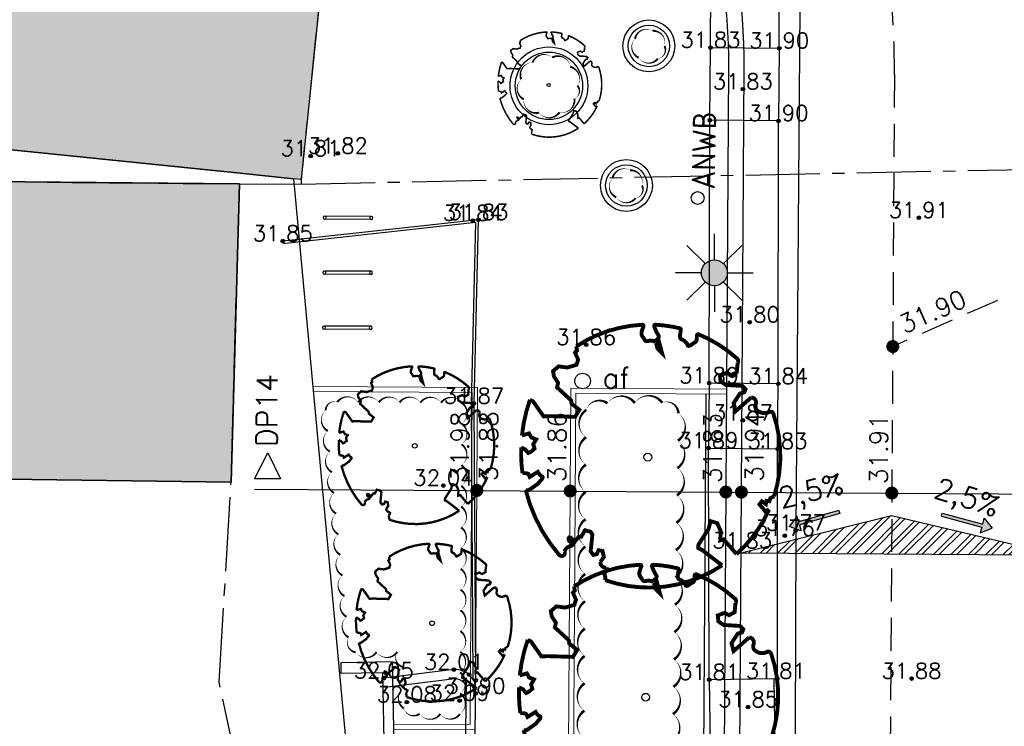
# Model space of a CAD drawing. Header units: metres. Extents: x 202952 to 203755, y 348879 to 349702.
# Tile 45 of 82: x 203320 to 203339, y 349408 to 349421. Entities that reach past the tile are written whole.
import ezdxf
from ezdxf.enums import TextEntityAlignment as Align

# ---------------------------------------------------------------- set-up
doc = ezdxf.new("R2010")
doc.units = ezdxf.units.M
doc.linetypes.add('1-200 CENTER', pattern=[4.28625, 2.8575, -0.47625, 0.47625, -0.47625])
doc.linetypes.add('1-200 HIDDEN', pattern=[0.9525, 0.635, -0.3175])
for name, color, linetype in [('bgt.onbegroeidterreindeel', 252, 'Continuous'), ('PH-BEST-BEBOUWING', 1, 'Continuous'), ('PH-BEST-BEBOUWING-ARCERING', 254, 'Continuous'), ('PH-BEST-KADASTRALE-GRENS', 240, '1-200 CENTER'), ('PH-BEST-MUUR-INDICATIEF INGETEKEND', 1, 'Continuous'), ('PH-INM-HOOGTE', 20, 'Continuous'), ('PH-INM-HOOGTEPUNT', 20, 'Continuous'), ('PH-INM-KANTVERHARDING', 253, 'Continuous'), ('PH-NIEUW-AAND-DPROF', 1, 'Continuous'), ('PH-NIEUW-AFWATERINGSPROFIEL', 7, 'Continuous'), ('PH-NIEUW-ANWBMAST', 7, 'Continuous'), ('PH-NIEUW-BAND-20-30', 115, 'Continuous'), ('PH-NIEUW-FIETSENREK', 7, 'Continuous'), ('PH-NIEUW-HOOGTES', 170, 'Continuous'), ('PH-NIEUW-LICHTMAST-VERPLAATSEN', 40, 'Continuous'), ('PH-NIEUW-STRAATMEUBILAIR', 6, 'Continuous'), ('PH-NIEUW-STRAATMEUBILAIR-VERPLAATSBARE PLANTENBAK', 115, 'Continuous'), ('PH-ONTWERP', 7, 'Continuous'), ('PH-ONTWERP-WEGAS', 2, '1-200 HIDDEN')]:
    doc.layers.add(name, color=color, linetype=linetype)
for name, color, linetype, transparency in [('PH-NIEUW-BEPLANTING- OMRANDING', 115, 'Continuous', 0.5), ('PH-NIEUW-BEPLANTING-BOOM', 98, 'Continuous', 0.4), ('PH-NIEUW-BEPLANTING-HAAG', 115, '1-200 BLOKHAAG', 0.5)]:
    doc.layers.add(name, color=color, linetype=linetype, transparency=transparency)
doc.layers.add('PH-NIEUW-OPSLUITBAND-10', color=115, linetype='Continuous', lineweight=18)
doc.styles.add('ISO', font='ISO')
doc.styles.add('RDL_MAATVOERING', font='romans.shx')
doc.styles.add('ROMANS', font='romans.shx')
doc.linetypes.add('1-200 BLOKHAAG', pattern='A,0,-0.035,[1,Gras.shx,S=5,R=0,X=0,Y=0.0025],-0.475', length=0.51)

# ---------------------------------------------------------------- blocks, each defined once
blk = doc.blocks.new('fietsklem')
at = {"layer": 'PH-ONTWERP'}
for p, q in [((199752.362, 324124.805), (199752.033, 324125.643)), ((199752.418, 324124.827), (199752.089, 324125.665))]:
    blk.add_line(p, q, dxfattribs=at)
at = {"layer": 'PH-ONTWERP', "color": 7}
for centre in [(199752.061, 324125.654), (199752.39, 324124.816)]:
    blk.add_circle(centre, 0.03, dxfattribs=at)
blk = doc.blocks.new('A$C6E307431')
blk.add_hatch(color=256).paths.add_polyline_path([(0.679, 0.51, 1), (0.821, 0.99, 1)])
at = {"color": 9, "flags": 128}
for points in [[(0.75, 1), (0.75, 1.5)], [(0.573, 0.927), (0.22, 1.28)], [(0.927, 0.927), (1.28, 1.28)], [(0.5, 0.75), (0, 0.75)], [(0.573, 0.573), (0.22, 0.22)], [(0.927, 0.573), (1.28, 0.22)], [(1, 0.75), (1.5, 0.75)], [(0.75, 0.5), (0.75, 0)]]:
    blk.add_lwpolyline(points, dxfattribs=at)
at = {"color": 9}
blk.add_circle((0.75, 0.75), 0.25, dxfattribs=at)
blk = doc.blocks.new('*U22')
at = {"const_width": 0.03}
blk.add_lwpolyline([(0.0865, 0.9424), (0.0882, 0.9444), (0.0899, 0.9462), (0.0915, 0.9478), (0.093, 0.9493), (0.0945, 0.9508), (0.096, 0.9523), (0.0974, 0.9539), (0.0989, 0.9558), (0.1003, 0.9579), (0.1016, 0.9604), (0.1026, 0.9635), (0.1033, 0.9672), (0.1035, 0.9716), (0.103, 0.9769), (0.1018, 0.9832), (0.0951, 1.0069, -0.52938), (0.1058, 1.0198, -0.087139), (0.4437, 0.9249, -0.372341), (0.4569, 0.8945), (0.4708, 0.8238), (0.436, 0.7892), (0.3984, 0.7971), (0.3534, 0.7633), (0.3706, 0.7205), (0.4172, 0.7055), (0.5424, 0.7342), (0.5729, 0.7174), (0.5699, 0.6905), (0.5414, 0.6729), (0.5154, 0.5883), (0.5486, 0.534), (0.6336, 0.6693, -0.504641), (0.6812, 0.6279, 0.331948), (0.7087, 0.5842, 0.282008), (0.7986, 0.6008), (0.7914, 0.597, -0.512156), (0.8325, 0.5967, -0.16076), (1.0189, -0.0112), (0.9955, -0.0338), (0.9953, -0.0588), (0.9724, -0.063), (0.9752, -0.0876), (0.9396, -0.0761), (0.9288, -0.1038), (0.9728, -0.1331), (0.9865, -0.1439), (1.0107, -0.1198, -0.106371), (0.8681, -0.5221), (0.7411, -0.4402), (0.7175, -0.4564), (0.7025, -0.389), (0.6572, -0.3347), (0.6047, -0.3352), (0.6059, -0.398), (0.5661, -0.5355), (0.5721, -0.5618), (0.601, -0.5659), (0.786, -0.6366, -0.236298), (-0.045, -1.0027, 0.159625), (-0.0694, -0.954, 0.350802), (-0.063, -0.9056, -0.504641), (-0.12, -0.8786), (-0.1061, -0.834), (-0.1295, -0.7925), (-0.1603, -0.7956), (-0.165, -0.8288), (-0.1884, -0.8423), (-0.2161, -0.8211), (-0.24, -0.695), (-0.2582, -0.6767), (-0.3044, -0.6782), (-0.3172, -0.733), (-0.3361, -0.7389), (-0.3538, -0.7846), (-0.4007, -0.7595, 0.733583), (-0.3835, -0.7945, -0.861625), (-0.374, -0.8255, 0.279978), (-0.4086, -0.8785), (-0.4072, -0.8805, -0.827056), (-0.4416, -0.9165, -0.116774), (-0.8304, -0.5113), (-0.8229, -0.5098), (-0.8167, -0.5081), (-0.8118, -0.5062), (-0.8079, -0.504), (-0.8049, -0.5018), (-0.8026, -0.4995), (-0.8009, -0.4972), (-0.7535, -0.4368), (-0.7525, -0.4347), (-0.7517, -0.4327), (-0.751, -0.4307), (-0.7503, -0.4287), (-0.7497, -0.4266), (-0.7489, -0.4245), (-0.7481, -0.4222), (-0.747, -0.4198), (-0.7457, -0.4171), (-0.7443, -0.4142), (-0.7427, -0.4112), (-0.741, -0.408), (-0.7394, -0.4048), (-0.7378, -0.4015), (-0.7364, -0.3982), (-0.7352, -0.3949), (-0.7342, -0.3918), (-0.7335, -0.3887), (-0.7331, -0.3858), (-0.733, -0.3831), (-0.7332, -0.3807), (-0.7336, -0.3786), (-0.7343, -0.3768), (-0.7353, -0.3754), (-0.7365, -0.3745), (-0.738, -0.3738), (-0.7397, -0.3735), (-0.7416, -0.3732), (-0.7436, -0.3731), (-0.7458, -0.3729), (-0.7481, -0.3725), (-0.7504, -0.372), (-0.7528, -0.3711), (-0.7552, -0.37), (-0.7577, -0.3686), (-0.7602, -0.367), (-0.7627, -0.3652), (-0.7653, -0.3633), (-0.7679, -0.3612), (-0.7706, -0.3591), (-0.7733, -0.357), (-0.776, -0.3548), (-0.7787, -0.3525), (-0.7813, -0.35), (-0.8299, -0.4057), (-0.8323, -0.403), (-0.8346, -0.4), (-0.8366, -0.3969), (-0.8385, -0.3935), (-0.8407, -0.3903), (-0.8438, -0.3875), (-0.8483, -0.3856), (-0.8548, -0.3849), (-0.8637, -0.3857), (-0.8758, -0.3885), (-0.8914, -0.3935, -0.040997), (-0.9582, -0.2054), (-0.9235, -0.2114), (-0.8925, -0.2313), (-0.876, -0.2163), (-0.8562, -0.1854), (-0.8752, -0.1563), (-0.8646, -0.1134), (-0.904, -0.1102), (-0.9304, -0.0846), (-0.9784, -0.116, -0.05814), (-0.9976, 0.1658), (-0.9704, 0.1604), (-0.8597, 0.0728), (-0.8119, 0.0894), (-0.6256, 0.1385), (-0.6098, 0.2), (-0.6818, 0.2287), (-0.6928, 0.2523), (-0.8243, 0.3168), (-0.8272, 0.3537), (-0.8716, 0.3914), (-0.8897, 0.428), (-0.8593, 0.4757), (-0.7915, 0.4863), (-0.7299, 0.5265), (-0.7292, 0.568), (-0.7676, 0.6133), (-0.7574, 0.6324), (-0.7726, 0.662, -0.13428), (-0.3328, 0.967, -0.541727), (-0.3193, 0.9566), (-0.3215, 0.9279), (-0.3211, 0.913), (-0.319, 0.9015), (-0.3158, 0.893), (-0.3116, 0.8867), (-0.307, 0.8821), (-0.3021, 0.8784), (-0.2974, 0.8752), (-0.2931, 0.8718), (-0.2892, 0.8684), (-0.2856, 0.865), (-0.2823, 0.8618), (-0.2791, 0.859), (-0.2759, 0.8567), (-0.2728, 0.8551), (-0.2695, 0.8543), (-0.266, 0.8545), (-0.2623, 0.8554), (-0.2585, 0.8569), (-0.2545, 0.8589), (-0.2505, 0.861), (-0.2463, 0.8633), (-0.2421, 0.8653), (-0.2379, 0.8671), (-0.2336, 0.8684), (-0.2294, 0.8693), (-0.2252, 0.87), (-0.2211, 0.8706), (-0.2171, 0.8712), (-0.2132, 0.8719), (-0.2096, 0.873), (-0.2061, 0.8744), (-0.2029, 0.8764), (-0.1999, 0.8789), (-0.1972, 0.8817), (-0.1947, 0.8848), (-0.1926, 0.8648), (-0.1881, 0.8597), (-0.1668, 0.8236), (-0.1221, 0.7992), (-0.1854, 0.9016), (-0.1842, 0.9047), (-0.1834, 0.9077), (-0.183, 0.9107), (-0.1832, 0.9136), (-0.1839, 0.9166), (-0.1854, 0.9195), (-0.1875, 0.9226), (-0.1905, 0.9258), (-0.1943, 0.9293), (-0.1988, 0.9333), (-0.2041, 0.9381), (-0.2099, 0.9438), (-0.2164, 0.9507), (-0.2235, 0.959), (-0.2399, 0.9802, -0.543104), (-0.2342, 0.9962, -0.046766), (-0.0468, 1.0235, -0.385168), (-0.0363, 1.0149), (-0.0305, 0.9765), (-0.0276, 0.9645), (-0.0243, 0.9561), (-0.0208, 0.9506), (-0.017, 0.9475), (-0.0132, 0.9459), (-0.0093, 0.9454), (-0.0055, 0.9452), (-0.0017, 0.9448), (0.0019, 0.9441), (0.0054, 0.9431), (0.0088, 0.942), (0.0122, 0.9407), (0.0154, 0.9393), (0.0186, 0.9379), (0.0217, 0.9364), (0.0248, 0.935), (0.0278, 0.9335), (0.0307, 0.9321), (0.0334, 0.9306), (0.036, 0.9291), (0.0383, 0.9275), (0.0404, 0.9259), (0.0422, 0.9241), (0.0438, 0.9223), (0.0451, 0.9204), (0.0462, 0.9185), (0.0473, 0.9168), (0.0483, 0.9152), (0.0494, 0.9138), (0.0506, 0.9128), (0.0521, 0.9121), (0.0537, 0.9118), (0.0556, 0.912), (0.0577, 0.9126), (0.06, 0.9135), (0.0623, 0.9148), (0.0647, 0.9165), (0.0672, 0.9184), (0.0696, 0.9207), (0.0719, 0.9232), (0.0742, 0.926), (0.0765, 0.9288), (0.0787, 0.9318), (0.0807, 0.9346), (0.0827, 0.9374), (0.0847, 0.94)], format="xyb", close=True, dxfattribs=at)
blk.add_circle((0, 0), 0.03)
blk = doc.blocks.new('*U112')
blk.add_circle((0, 0), 0.15)
at = {"style": 'RDL_MAATVOERING'}
blk.add_text('af', height=0.4, dxfattribs=at).set_placement((0.381, -0.14))
blk = doc.blocks.new('ANWB')
blk.add_circle((203350.873, 349416.502), 0.25)
at = {"insert": (203351.206, 349416.748), "char_height": 0.9, "attachment_point": 1, "style": 'ISO'}
blk.add_mtext_dynamic_manual_height_columns('ANWB', width=1.46059, gutter_width=2, heights=[0], dxfattribs=at)
blk = doc.blocks.new('MARKER', base_point=(45, 10))
at = {"color": 0}
for radius in [0.35, 0.25]:
    blk.add_circle((45, 10), radius, dxfattribs=at)
at = {"color": 0, "style": 'ISO'}
blk.add_attdef('MARKER', (45.6, 10), '', height=0.9, dxfattribs=at)
blk = doc.blocks.new('AFWATERINGSPIJL')
at = {"ltscale": 0.5}
blk.add_hatch(color=256, dxfattribs=at).paths.add_polyline_path([(-0.058, 0.239), (-0.132, 0.151), (-0.75, 0.671), (-0.789, 0.625), (-0.171, 0.105), (-0.245, 0.016), (0, 0)])
for points in [[(-0.75, 0.671), (-0.789, 0.625)], [(-0.789, 0.625), (-0.171, 0.105)], [(-0.75, 0.671), (-0.132, 0.151)], [(-0.132, 0.151), (-0.058, 0.239), (0, 0)], [(-0.171, 0.105), (-0.245, 0.016), (0, 0)]]:
    blk.add_lwpolyline(points, dxfattribs=at)

msp = doc.modelspace()

# ---------------------------------------------------------------- hatches: boundary and pattern name
at = {"layer": 'PH-BEST-BEBOUWING-ARCERING'}
h = msp.add_hatch(color=256, dxfattribs=at)
h.paths.add_polyline_path([(203325.29, 349418.23), (203325.145, 349418.245), (203324.114, 349418.35), (203319.32, 349418.84), (203314.31, 349419.273), (203314.894, 349424.839), (203314.907, 349424.962), (203313.699, 349425.157), (203313.852, 349426.196), (203315.019, 349426.03), (203316.977, 349425.879), (203317.52, 349431.796), (203317.626, 349431.779), (203324.68, 349430.65), (203325.006, 349430.447), (203326.45, 349429.55), (203326.426, 349429.314), (203326.399, 349429.049)], flags=16)
h.paths.add_polyline_path([(203323.94, 349412.392), (203314.334, 349412.522), (203314.444, 349418.238), (203324.102, 349418.143)], flags=17)
h = msp.add_hatch(color=256, dxfattribs=at)
h.paths.add_polyline_path([(203325.291, 349418.23), (203325.146, 349418.245), (203324.115, 349418.35), (203319.321, 349418.84), (203314.311, 349419.273), (203314.895, 349424.839), (203314.908, 349424.962), (203313.7, 349425.157), (203313.853, 349426.196), (203315.02, 349426.03), (203316.978, 349425.879), (203317.521, 349431.796), (203317.627, 349431.779), (203324.681, 349430.65), (203325.007, 349430.447), (203326.451, 349429.55), (203326.427, 349429.314), (203326.4, 349429.049)])
h.paths.add_polyline_path([(203323.941, 349412.392), (203314.335, 349412.522), (203314.445, 349418.238), (203324.103, 349418.143)])
at = {"layer": 'PH-NIEUW-AFWATERINGSPROFIEL', "ltscale": 0.2, "transparency": 33554687}
h = msp.add_hatch(dxfattribs=at)
h.set_pattern_fill('ANSI32', color=252, scale=0.025)
h.paths.add_polyline_path([(203336.673, 349411.753), (203333.771, 349411.03), (203339.875, 349410.991)])

# ---------------------------------------------------------------- linework, layer by layer
at = {"layer": 'bgt.onbegroeidterreindeel'}
msp.add_lwpolyline([(203319.32, 349418.84), (203324.114, 349418.35), (203325.145, 349418.245), (203326.551, 349403.101), (203326.599, 349402.578), (203327.216, 349390.12), (203326.779, 349390.039), (203323.075, 349389.215), (203321.16, 349396.66), (203320.71, 349396.54), (203320.105, 349398.889), (203319.14, 349402.64)], dxfattribs=at)
msp.add_lwpolyline([(203323.94, 349412.392), (203324.102, 349418.143), (203314.444, 349418.238), (203314.334, 349412.522), (203323.94, 349412.392)], close=True, dxfattribs=at)
at = {"layer": 'PH-BEST-BEBOUWING'}
for points in [[(203325.29, 349418.23), (203325.145, 349418.245), (203324.114, 349418.35), (203319.32, 349418.84), (203314.31, 349419.273), (203314.894, 349424.839), (203314.907, 349424.962), (203313.699, 349425.157), (203313.852, 349426.196), (203315.019, 349426.03), (203316.977, 349425.879), (203317.52, 349431.796), (203317.626, 349431.779), (203324.68, 349430.65), (203325.006, 349430.447), (203326.45, 349429.55), (203326.426, 349429.314), (203326.399, 349429.049), (203325.29, 349418.23)], [(203323.94, 349412.392), (203314.334, 349412.522), (203314.444, 349418.238), (203324.102, 349418.143), (203323.94, 349412.392)]]:
    msp.add_lwpolyline(points, close=True, dxfattribs=at)
at = {"layer": 'PH-BEST-KADASTRALE-GRENS', "ltscale": 0.5}
for p, q in [((203325.288, 349418.142), (203359.547, 349418.835)), ((203324.102, 349418.143), (203325.288, 349418.142))]:
    msp.add_line(p, q, dxfattribs=at)
for points in [[(203317.529, 349431.891), (203324.68, 349430.65), (203326.45, 349429.55), (203325.29, 349418.23), (203325.288, 349418.142)], [(203309.114, 349403.433), (203314.442, 349404.397), (203314.334, 349412.522), (203314.444, 349418.238), (203324.102, 349418.143)], [(203312.837, 349386.522), (203313.35, 349386.6), (203315.83, 349387.23), (203327.603, 349390.977), (203324.54, 349404.721), (203323.709, 349408.539), (203323.94, 349412.392), (203324.102, 349418.143)]]:
    msp.add_lwpolyline(points, dxfattribs=at)
at = {"layer": 'PH-BEST-MUUR-INDICATIEF INGETEKEND'}
msp.add_lwpolyline([(203327.168, 349403.114), (203327.054, 349408.928), (203326.054, 349408.908), (203326.058, 349408.708), (203326.858, 349408.724), (203326.968, 349403.11)], close=True, dxfattribs=at)
at = {"layer": 'PH-INM-KANTVERHARDING'}
msp.add_line((203334.41, 349408.604), (203334.47, 349408.606), dxfattribs=at)
at = {"layer": 'PH-INM-KANTVERHARDING', "flags": 128}
for points in [[(203334.922, 349427.767), (203334.908, 349422.379), (203334.823, 349411.463), (203334.799, 349403.692), (203334.728, 349394.694)], [(203333.181, 349420.772), (203333.206, 349425.324)], [(203334.505, 349420.759), (203334.506, 349425.323)], [(203333.155, 349414.304), (203333.168, 349419.437)], [(203334.488, 349414.29), (203334.491, 349419.36)], [(203328.656, 349408.574), (203328.622, 349413.909), (203328.71, 349417.454), (203324.935, 349417.041)], [(203328.606, 349408.574), (203328.572, 349413.91), (203328.658, 349417.398), (203324.94, 349416.991)], [(203333.157, 349408.585), (203333.143, 349413.051)], [(203334.47, 349408.606), (203334.475, 349413.037)], [(203328.235, 349408.779), (203326.882, 349408.614)], [(203328.253, 349408.6), (203326.904, 349408.435)]]:
    msp.add_lwpolyline(points, dxfattribs=at)
for points in [[(203333.168, 349419.373), (203333.181, 349420.772), (203334.505, 349420.759), (203334.491, 349419.36)], [(203334.475, 349413.037), (203334.488, 349414.29), (203333.155, 349414.304), (203333.143, 349413.051)], [(203333.177, 349407.327), (203334.43, 349407.347), (203334.41, 349408.604), (203333.157, 349408.585)]]:
    msp.add_lwpolyline(points, close=True, dxfattribs=at)
for points in [[(203327.239, 349403.788), (203328.195, 349403.784, 0.413544), (203328.625, 349404.287), (203328.652, 349408.317, 0.493657), (203328.235, 349408.779)], [(203327.24, 349403.968), (203328.187, 349403.964, 0.413509), (203328.445, 349404.28), (203328.472, 349408.336, 0.509024), (203328.253, 349408.6)]]:
    msp.add_lwpolyline(points, format="xyb", dxfattribs=at)
at = {"layer": 'PH-NIEUW-AAND-DPROF', "color": 7}
msp.add_lwpolyline([(203324.645, 349412.958), (203324.89, 349412.456), (203324.39, 349412.46)], close=True, dxfattribs=at)
at = {"layer": 'PH-NIEUW-AAND-DPROF'}
for points in [[(203324.391, 349412.26), (203336.676, 349412.183)], [(203336.676, 349412.183), (203374.687, 349411.945)]]:
    msp.add_lwpolyline(points, dxfattribs=at)
at = {"layer": 'PH-NIEUW-AFWATERINGSPROFIEL', "ltscale": 0.08}
for p, q in [((203333.771, 349411.03), (203336.673, 349411.753)), ((203336.673, 349411.753), (203339.875, 349410.991)), ((203333.771, 349411.03), (203339.875, 349410.991))]:
    msp.add_line(p, q, dxfattribs=at)
at = {"layer": 'PH-NIEUW-BAND-20-30'}
msp.add_lwpolyline([(203325.787, 349431.773), (203324.845, 349432.1), (203324.734, 349431.821), (203325.693, 349431.491, -0.320444), (203333.528, 349420.374), (203333.273, 349379.81, -0.354131), (203321.459, 349365.407), (203290.775, 349359.088), (203290.836, 349358.794), (203321.519, 349365.113, 0.354131), (203333.573, 349379.808), (203333.828, 349420.372, 0.320444), (203325.792, 349431.774)], format="xyb", close=True, dxfattribs=at)
at = {"layer": 'PH-NIEUW-BEPLANTING- OMRANDING'}
for points in [[(203332.293, 349420.805, 0, 0.04, 0.520567), (203332.063, 349421.096, 0, 0.04, 0.520567), (203331.726, 349420.942, 0, 0.04, 0.520567), (203331.797, 349420.578, 0, 0.04, 0.520567), (203332.167, 349420.561, 0, 0.04, 0.520567)], [(203330.616, 349420.036, 0, 0.04, 0.520567), (203330.477, 349420.402, 0, 0.04, 0.520567), (203330.13, 349420.582, 0, 0.04, 0.520567), (203329.751, 349420.486, 0, 0.04, 0.520567), (203329.531, 349420.163, 0, 0.04, 0.520567), (203329.582, 349419.775, 0, 0.04, 0.520567), (203329.878, 349419.519, 0, 0.04, 0.520567), (203330.27, 349419.525, 0, 0.04, 0.520567), (203330.558, 349419.789, 0, 0.04, 0.520567)], [(203331.86, 349418.114, 0, 0.04, 0.520567), (203331.631, 349418.406, 0, 0.04, 0.520567), (203331.293, 349418.251, 0, 0.04, 0.520567), (203331.364, 349417.887, 0, 0.04, 0.520567), (203331.735, 349417.87, 0, 0.04, 0.520567)], [(203328.349, 349407.922, 0, 0.04, 0.520567), (203328.352, 349408.322, 0, 0.04, 0.520567), (203328.354, 349408.722, 0, 0.04, 0.520567), (203328.357, 349409.122, 0, 0.04, 0.520567), (203328.359, 349409.522, 0, 0.04, 0.520567), (203328.362, 349409.922, 0, 0.04, 0.520567), (203328.364, 349410.322, 0, 0.04, 0.520567), (203328.367, 349410.722, 0, 0.04, 0.520567), (203328.369, 349411.122, 0, 0.04, 0.520567), (203328.372, 349411.522, 0, 0.04, 0.520567), (203328.374, 349411.922, 0, 0.04, 0.520567), (203328.377, 349412.322, 0, 0.04, 0.520567), (203328.379, 349412.722, 0, 0.04, 0.520567), (203328.382, 349413.122, 0, 0.04, 0.520567), (203328.384, 349413.522, 0, 0.04, 0.520567), (203328.387, 349413.922, 0, 0.04, 0.520567), (203327.987, 349413.924, 0, 0.04, 0.520567), (203327.587, 349413.927, 0, 0.04, 0.520567), (203327.187, 349413.929, 0, 0.04, 0.520567), (203326.787, 349413.932, 0, 0.04, 0.520567), (203326.387, 349413.934, 0, 0.04, 0.520567), (203325.987, 349413.937, 0, 0.04, 0.520567), (203325.764, 349413.779, 0, 0.04, 0.520567), (203325.804, 349413.381, 0, 0.04, 0.520567), (203325.844, 349412.983, 0, 0.04, 0.520567), (203325.884, 349412.585, 0, 0.04, 0.520567), (203325.924, 349412.187, 0, 0.04, 0.520567), (203325.964, 349411.789, 0, 0.04, 0.520567), (203326.005, 349411.391, 0, 0.04, 0.520567), (203326.045, 349410.993, 0, 0.04, 0.520567), (203326.085, 349410.595, 0, 0.04, 0.520567), (203326.125, 349410.197, 0, 0.04, 0.520567), (203326.165, 349409.799, 0, 0.04, 0.520567), (203326.205, 349409.401, 0, 0.04, 0.520567), (203326.343, 349409.111, 0, 0.04, 0.520567), (203326.743, 349409.116, 0, 0.04, 0.520567), (203327.143, 349409.12, 0, 0.04, 0.520567), (203327.256, 349408.829, 0, 0.04, 0.520567), (203327.264, 349408.429, 0, 0.04, 0.520567), (203327.272, 349408.029, 0, 0.04, 0.520567), (203327.573, 349407.927, 0, 0.04, 0.520567), (203327.973, 349407.924, 0, 0.04, 0.520567)]]:
    msp.add_lwpolyline(points, format="xyseb", close=True, dxfattribs=at)
msp.add_lwpolyline([(203330.746, 349407.46, 0, 0.0527, -0.520567), (203330.75, 349407.987, 0, 0.0527, -0.520567), (203330.753, 349408.514, 0, 0.0527, -0.520567), (203330.756, 349409.042, 0, 0.0527, -0.520567), (203330.76, 349409.569, 0, 0.0527, -0.520567), (203330.763, 349410.096, 0, 0.0527, -0.520567), (203330.766, 349410.623, 0, 0.0527, -0.520567), (203330.77, 349411.151, 0, 0.0527, -0.520567), (203330.773, 349411.678, 0, 0.0527, -0.520567), (203330.776, 349412.205, 0, 0.0527, -0.520567), (203330.779, 349412.732, 0, 0.0527, -0.520567), (203330.783, 349413.26, 0, 0.0527, -0.520567), (203330.786, 349413.787, 0, 0.0527, -0.520567), (203331.194, 349413.912, 0, 0.0527, -0.520567), (203331.721, 349413.919, 0, 0.0527, -0.520567), (203332.249, 349413.926, 0, 0.0527, -0.520567), (203332.562, 349413.72, 0, 0.0527, -0.520567), (203332.552, 349413.193, 0, 0.0527, -0.520567), (203332.543, 349412.666, 0, 0.0527, -0.520567), (203332.533, 349412.139, 0, 0.0527, -0.520567), (203332.524, 349411.611, 0, 0.0527, -0.520567), (203332.514, 349411.084, 0, 0.0527, -0.520567), (203332.504, 349410.557, 0, 0.0527, -0.520567), (203332.495, 349410.03, 0, 0.0527, -0.520567), (203332.485, 349409.503, 0, 0.0527, -0.520567), (203332.476, 349408.976, 0, 0.0527, -0.520567), (203332.466, 349408.449, 0, 0.0527, -0.520567), (203332.456, 349407.921, 0, 0.0527, -0.520567), (203332.447, 349407.394, 0, 0.0527, -0.520567)], format="xyseb", dxfattribs=at)
at = {"layer": 'PH-NIEUW-BEPLANTING-HAAG', "ltscale": 1.3}
msp.add_lwpolyline([(203333.088, 349414.092), (203332.939, 349390.293)], dxfattribs=at)
at = {"layer": 'PH-NIEUW-HOOGTES', "const_width": 0.125}
for points in [[(203336.651, 349415.054, 1), (203336.737, 349414.963, 1)], [(203328.634, 349412.279, 1), (203328.719, 349412.188, 1)], [(203330.434, 349412.268, 1), (203330.519, 349412.177, 1)], [(203333.434, 349412.249, 1), (203333.519, 349412.158, 1)], [(203333.734, 349412.247, 1), (203333.819, 349412.156, 1)], [(203336.633, 349412.229, 1), (203336.719, 349412.138, 1)]]:
    msp.add_lwpolyline(points, format="xyb", close=True, dxfattribs=at)
at = {"layer": 'PH-NIEUW-OPSLUITBAND-10'}
for p, q in [((203330.338, 349390.209), (203330.489, 349414.209)), ((203330.489, 349414.209), (203333.489, 349414.19))]:
    msp.add_line(p, q, dxfattribs=at)
for points in [[(203327.079, 349407.63), (203328.647, 349407.62), (203328.689, 349414.22), (203325.517, 349414.24)], [(203327.077, 349407.73), (203328.548, 349407.721), (203328.588, 349414.12), (203325.516, 349414.14)], [(203333.339, 349390.29), (203330.439, 349390.308), (203330.588, 349414.108), (203333.488, 349414.09)]]:
    msp.add_lwpolyline(points, dxfattribs=at)
at = {"layer": 'PH-NIEUW-STRAATMEUBILAIR-VERPLAATSBARE PLANTENBAK'}
for centre, radius in [((203331.993, 349420.805), 0.5), ((203331.993, 349420.805), 0.4), ((203330.066, 349420.036), 0.75), ((203330.066, 349420.036), 0.65), ((203331.56, 349418.114), 0.5), ((203331.56, 349418.114), 0.4)]:
    msp.add_circle(centre, radius, dxfattribs=at)
at = {"layer": 'PH-ONTWERP-WEGAS'}
for points in [[(203326.632, 349434.525, -0.321417), (203336.727, 349420.255), (203336.473, 349379.79, -0.354131), (203322.104, 349362.273), (203267.76, 349351.081, -0.039684), (203204.394, 349343.196), (203194.585, 349342.76, 0.101791), (203123.122, 349324.714)], [(203336.694, 349415.008, -0.069536), (203362.474, 349422.631), (203375.598, 349424.571)]]:
    msp.add_lwpolyline(points, format="xyb", dxfattribs=at)

# ---------------------------------------------------------------- block references
at = {"layer": 'PH-INM-HOOGTEPUNT', "xscale": 0.1, "yscale": 0.1, "zscale": 0.1}
for p in [(203333.181, 349420.772, 31.834), (203334.505, 349420.759, 31.895), (203333.806, 349419.971, 31.831), (203333.168, 349419.373, 31.86), (203334.491, 349419.36, 31.895), (203325.999, 349418.732, 31.821), (203325.472, 349418.682, 31.81), (203328.598, 349417.437, 31.836), (203328.71, 349417.454, 31.828), (203337.197, 349417.491, 31.907), (203324.935, 349417.041, 31.85), (203333.936, 349415.478, 31.8), (203330.782, 349415.043, 31.86), (203333.155, 349414.304, 31.888), (203334.488, 349414.29, 31.84), (203328.622, 349413.909, 31.873), (203333.803, 349413.585, 31.867), (203333.143, 349413.051, 31.888), (203334.475, 349413.037, 31.828), (203328.031, 349412.329, 32.039), (203334.612, 349411.36, 31.761), (203334.823, 349411.463, 31.773), (203333.793, 349411.12, 31.828), (203328.235, 349408.779, 32.009), (203328.527, 349408.681, 31.988), (203326.882, 349408.614, 32.047), (203328.656, 349408.574, 31.903), (203333.157, 349408.585, 31.811), (203334.47, 349408.606, 31.802), (203337.058, 349408.606, 31.884), (203328.652, 349408.317, 31.903), (203327.328, 349408.152, 32.078), (203328.343, 349408.181, 32.094), (203333.905, 349408.058, 31.853)]:
    msp.add_blockref('MARKER', p, dxfattribs=at)
at = {"layer": 'PH-NIEUW-AFWATERINGSPROFIEL', "xscale": -1}
for p, rotation in [((203334.698, 349411.542), 335.8937458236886), ((203338.611, 349411.506), 124.730796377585)]:
    msp.add_blockref('AFWATERINGSPIJL', p, dxfattribs=dict(at, rotation=rotation))
at = {"layer": 'PH-NIEUW-ANWBMAST', "xscale": 0.5, "yscale": 0.5, "zscale": 0.5, "rotation": 88.8381743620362}
msp.add_blockref('ANWB', (375943.666, 244220.904), dxfattribs=at)
at = {"layer": 'PH-NIEUW-BEPLANTING-BOOM', "rotation": 343.4615725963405}
msp.add_blockref('*U22', (203330.062, 349420.052), dxfattribs=at)
for p, xscale, yscale, zscale in [((203331.973, 349412.875), 2.5, 2.5, 2.5), ((203327.479, 349413.094), 1.5, 1.5, 1.5), ((203327.813, 349409.674), 1.5, 1.5, 1.5), ((203331.931, 349408.247), 2.5, 2.5, 2.5)]:
    msp.add_blockref('*U22', p, dxfattribs=dict(at, xscale=xscale, yscale=yscale, zscale=zscale))
at = {"layer": 'PH-NIEUW-FIETSENREK', "color": 7, "xscale": -1, "rotation": 111.1237404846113}
for p in [(433684.228, 652556.561), (433684.222, 652555.501), (433684.215, 652554.441)]:
    msp.add_blockref('fietsklem', p, dxfattribs=at)
at = {"layer": 'PH-NIEUW-LICHTMAST-VERPLAATSEN', "color": 2}
msp.add_blockref('A$C6E307431', (203332.505, 349415.68), dxfattribs=at)
at = {"layer": 'PH-NIEUW-STRAATMEUBILAIR'}
msp.add_blockref('*U112', (203330.715, 349414.344), dxfattribs=at)

# ---------------------------------------------------------------- texts
at = {"layer": 'PH-INM-HOOGTE', "style": 'ROMANS'}
for s, p in [('31.83', (203333.181, 349420.772)), ('31.90', (203334.505, 349420.759)), ('31.83', (203333.806, 349419.971)), ('31.90', (203334.491, 349419.36)), ('31.81', (203325.472, 349418.682)), ('31.82', (203325.999, 349418.732)), ('31.91', (203337.197, 349417.491)), ('31.84', (203328.598, 349417.437)), ('31.83', (203328.71, 349417.454)), ('31.85', (203324.935, 349417.041)), ('31.80', (203333.936, 349415.478)), ('31.86', (203330.782, 349415.043)), ('31.89', (203333.155, 349414.304)), ('31.84', (203334.488, 349414.29)), ('31.87', (203328.622, 349413.909)), ('31.87', (203333.803, 349413.585)), ('31.89', (203333.143, 349413.051)), ('31.83', (203334.475, 349413.037)), ('32.04', (203328.031, 349412.329)), ('31.77', (203334.823, 349411.463)), ('31.76', (203334.612, 349411.36)), ('31.83', (203333.793, 349411.12)), ('32.01', (203328.235, 349408.779)), ('32.05', (203326.882, 349408.614)), ('31.81', (203333.157, 349408.585)), ('31.81', (203334.443, 349408.605)), ('31.88', (203337.058, 349408.606)), ('31.90', (203328.652, 349408.317)), ('32.08', (203327.328, 349408.152)), ('32.09', (203328.343, 349408.181)), ('31.85', (203333.905, 349408.058))]:
    msp.add_text(s, height=0.3, dxfattribs=at).set_placement(p, align=Align.CENTER)
at = {"layer": 'PH-NIEUW-AAND-DPROF', "color": 2, "insert": (203324.423, 349413.076), "char_height": 0.4, "attachment_point": 1, "rotation": 89.5, "style": 'ROMANS'}
msp.add_mtext_dynamic_manual_height_columns('DP14', width=2.25123, gutter_width=8.75, heights=[0], dxfattribs=at)
at = {"layer": 'PH-NIEUW-AFWATERINGSPROFIEL', "ltscale": 0.08, "char_height": 0.4, "width": 2.08929, "attachment_point": 7, "style": 'ROMANS'}
for insert, rotation in [((203334.575, 349411.767), 13.6002), ((203337.428, 349411.994), 341.9327)]:
    msp.add_mtext('2,5%', dxfattribs=dict(at, insert=insert, rotation=rotation))
at = {"layer": 'PH-NIEUW-HOOGTES', "style": 'ROMANS'}
for s, rotation, p in [('31.90', 23.7707, (203336.914, 349415.252, -31.931)), ('31.98', 89.6402, (203328.522, 349412.405)), ('31.88', 89.6402, (203329.075, 349412.41)), ('31.86', 89.6402, (203330.394, 349412.395)), ('31.83', 89.6402, (203333.394, 349412.376)), ('31.94', 89.6402, (203334.199, 349412.402)), ('31.91', 89.6402, (203336.594, 349412.356))]:
    msp.add_text(s, height=0.35, rotation=rotation, dxfattribs=at).set_placement(p)

doc.saveas('drawing.dxf')
